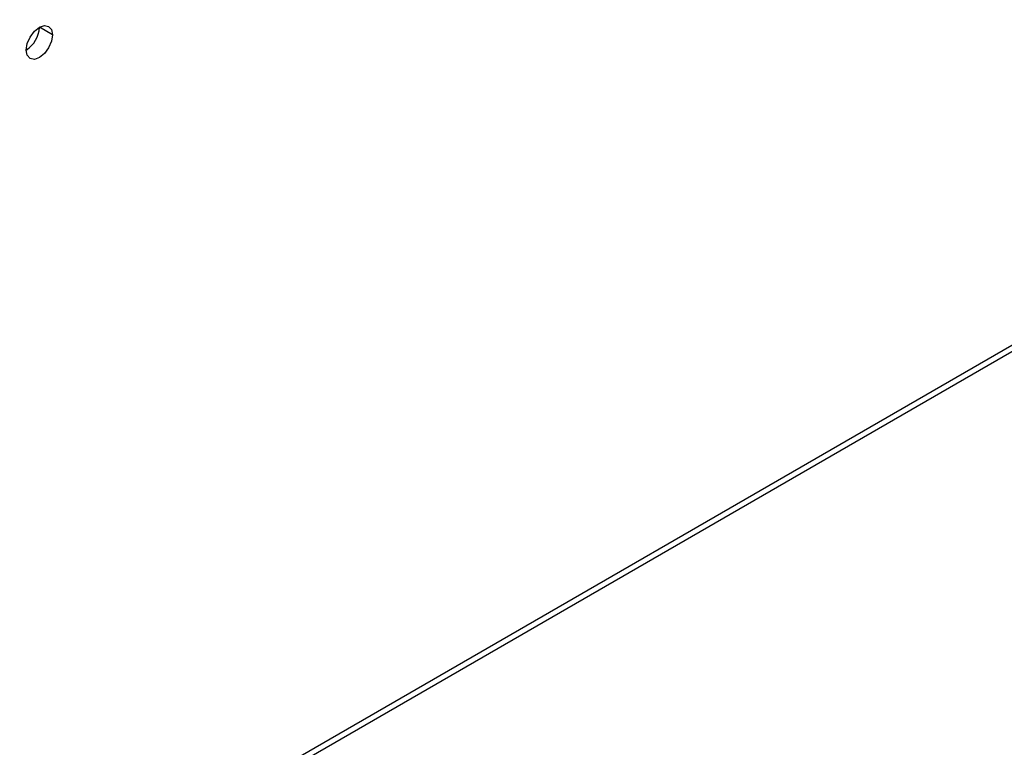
# Model space of a CAD drawing. Header units: millimetres. Extents: x 0 to 1118, y 0 to 864.
# Tile 167 of 254: x 951 to 960, y 648 to 655. Entities that reach past the tile are written whole.
import ezdxf

# ---------------------------------------------------------------- set-up
doc = ezdxf.new("R2010")
doc.units = ezdxf.units.MM

msp = doc.modelspace()

# ---------------------------------------------------------------- linework, layer by layer
at = {"color": 7, "linetype": 'Continuous', "lineweight": 25}
for p, q in [((902.94, 618.9576), (968.701, 656.9205)), ((902.9055, 618.8812), (968.6664, 656.8442)), ((951.1411, 654.5406), (951.0233, 654.6086))]:
    msp.add_line(p, q, dxfattribs=at)
at = {"color": 7, "linetype": 'Continuous', "lineweight": 25, "flags": 128}
for points in [[(950.9054, 654.4045), (950.9144, 654.4618), (950.94, 654.5207), (950.9782, 654.5723), (951.0233, 654.6087), (951.0684, 654.6243), (951.1066, 654.6169), (951.1322, 654.5875), (951.1411, 654.5406)], [(951.1411, 654.5406), (951.1322, 654.4833), (951.1066, 654.4244), (951.0684, 654.3729), (951.0233, 654.3365), (950.9782, 654.3208), (950.94, 654.3282), (950.9144, 654.3576), (950.9054, 654.4045)]]:
    msp.add_lwpolyline(points, dxfattribs=at)
at = {"color": 7, "linetype": 'Continuous', "lineweight": 25}
msp.add_arc((950.7674, 654.6203), 0.2561, 302.60548, 357.39452, dxfattribs=at)

doc.saveas('drawing.dxf')
